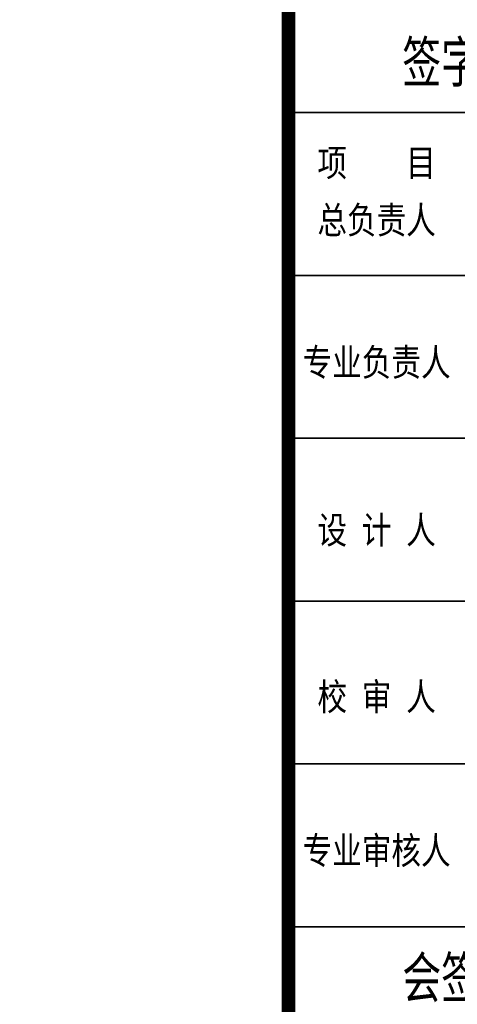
# Model space of a CAD drawing. Extents: x 1109697 to 1467097, y -139975 to 53891.
# Tile 138 of 256: x 1270916 to 1274142, y -124445 to -117189. Entities that reach past the tile are written whole.
import ezdxf
from ezdxf.enums import TextEntityAlignment as Align

# ---------------------------------------------------------------- set-up
doc = ezdxf.new("R2010")
doc.units = 0
doc.header["$LTSCALE"] = 1000
doc.header["$MEASUREMENT"] = 0
doc.layers.add('PUB_TEXT', color=7, linetype='Continuous')
doc.layers.add('PUB_TITLE', color=4, linetype='Continuous')
doc.layers.add('图框', color=4, linetype='Continuous', lineweight=35)
doc.styles.add('-黑体', font='simhei.ttf', dxfattribs={"width": 0.8})
doc.styles.get("Standard").update_dxf_attribs({"font": 'gbenor.shx', "bigfont": 'gbcbig.shx'})

# ---------------------------------------------------------------- blocks, each defined once
blk = doc.blocks.new('图签01')
at = {"layer": '图框', "linetype": 'Continuous'}
for p, q in [((1793883, 103864.5), (1797883, 103864.5)), ((1793883, 102664.5), (1797883, 102664.5)), ((1793883, 101464.5), (1797883, 101464.5)), ((1793883, 100264.5), (1797883, 100264.5)), ((1793883, 99064.5), (1797883, 99064.5)), ((1793883, 97864.5), (1797883, 97864.5))]:
    blk.add_line(p, q, dxfattribs=at)
at = {"layer": '图框', "style": '-黑体', "width": 0.7}
for s, p in [('签字栏', (1794721.8, 104086.7)), ('会签栏', (1794722.5, 97340.1))]:
    blk.add_text(s, height=300, dxfattribs=at).set_placement(p)
at = {"layer": '图框', "style": '-黑体', "width": 0.8}
for s, p in [('项    目', (1794533, 103393.9)), ('总负责人', (1794533, 102972)), ('专业负责人', (1794533, 101923.9)), ('设 计 人', (1794533, 100687.9)), ('校 审 人', (1794533, 99459.6)), ('专业审核人', (1794533, 98326.6))]:
    blk.add_text(s, height=200, dxfattribs=at).set_placement(p, align=Align.CENTER)

msp = doc.modelspace()

# ---------------------------------------------------------------- linework, layer by layer
at = {"layer": 'PUB_TITLE', "const_width": 100}
msp.add_lwpolyline([(1272897, -81575.4), (1272897, -138975.4)], dxfattribs=at)

# ---------------------------------------------------------------- block references
at = {"layer": 'PUB_TEXT'}
msp.add_blockref('图签01', (-520986, -221737.8), dxfattribs=at)

# ---------------------------------------------------------------- texts
at = {"layer": 'PUB_TEXT', "width": 0.8}
for s, p in [('）项目按使用用途、付费或管理单元，分别设置用水计量装置；', (1256023, -119084, 0)), ('的支管设置减压设施，并满足给水配件最低工作压力的要求；', (1261213.5, -119934, 0)), ('）用水器具和设备应满足节水产品的要求。50%%%以上卫生器具的用水效率等级达到', (1256068.7, -120784, 0)), ('达标说明：项目建筑形体为不规则的建筑，不属于严重不规则建筑结构。', (1255440.1, -124184, 0))]:
    msp.add_text(s, height=500, dxfattribs=at).set_placement(p)

doc.saveas('drawing.dxf')
